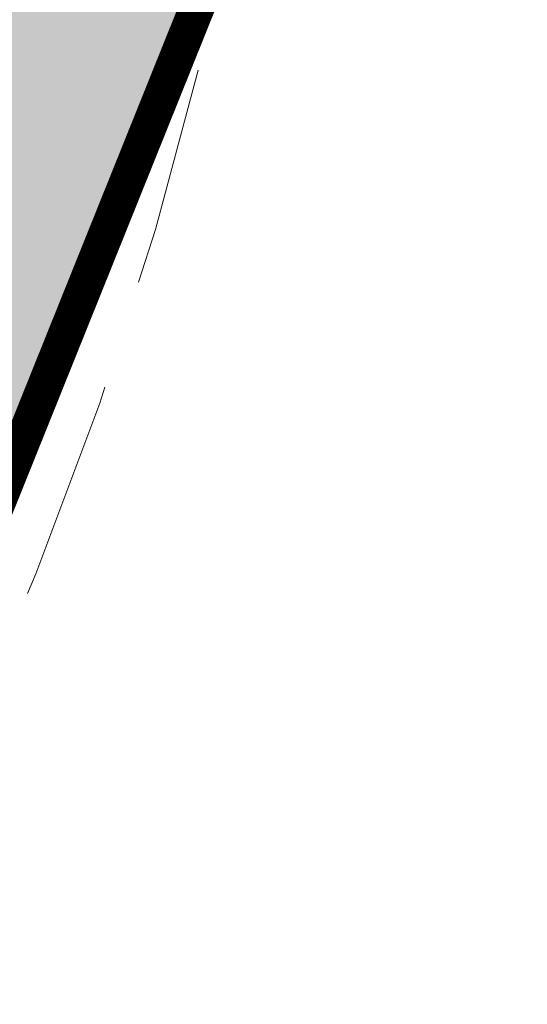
# Model space of a CAD drawing. Header units: metres. Extents: x 470877 to 470966, y 6514611 to 6514728.
# Tile 207 of 256: x 470927.75 to 470930.62, y 6514643.38 to 6514648.96. Entities that reach past the tile are written whole.
import ezdxf

# ---------------------------------------------------------------- set-up
doc = ezdxf.new("R2010")
doc.units = ezdxf.units.M
doc.linetypes.add('DASHED', pattern=[19.05, 12.7, -6.35])
doc.linetypes.add('DASHED2', pattern=[0.375, 0.25, -0.125])
doc.layers.add('L 771-Gressarealer', color=7, linetype='Continuous', lineweight=9, true_color=0xe1e1ad)
doc.layers.add('LA DIV-Grense_delområde', color=7, linetype='DASHED', lineweight=9, true_color=0x007f00)
doc.layers.add('LA TER-Ny kote 1m', color=95, linetype='Continuous', lineweight=13)

msp = doc.modelspace()

# ---------------------------------------------------------------- hatches: boundary and pattern name
at = {"layer": 'L 771-Gressarealer'}
h = msp.add_hatch(color=256, dxfattribs=at)
edge = h.paths.add_edge_path()
edge.add_line((470884.7451, 6514673.4778), (470885.2695, 6514664.8693))
edge.add_line((470885.2695, 6514664.8693), (470885.4381, 6514661.664))
edge.add_arc((470668.033, 6514651.8375), 217.6271, 0.102899, 2.587952, ccw=False)
edge.add_arc((470897.3492, 6514652.0074), 11.6916, 178.9172, 222.26756)
edge.add_line((470888.6973, 6514644.1437), (470888.2361, 6514643.6823))
edge.add_arc((470897.4216, 6514652.0904), 12.4527, 222.47013, 230.56353)
edge.add_line((470889.5113, 6514642.4728), (470888.9421, 6514641.7794))
edge.add_arc((470896.5554, 6514650.8868), 11.8704, 230.10606, 238.56765)
edge.add_line((470890.365, 6514640.7582), (470889.8895, 6514639.9927))
edge.add_arc((470897.3023, 6514651.9397), 14.0599, 238.18167, 245.35035)
edge.add_line((470891.4384, 6514639.1611), (470891.0634, 6514638.3453))
edge.add_arc((470897.4085, 6514652.0918), 15.1402, 245.22298, 251.86892)
edge.add_line((470892.697, 6514637.7033), (470892.4186, 6514636.8471))
edge.add_arc((470897.2921, 6514651.834), 15.7593, 251.98657, 258.30609)
edge.add_line((470894.0979, 6514636.4018), (470893.9132, 6514635.5223))
edge.add_arc((470897.0632, 6514650.2174), 15.0289, 257.90157, 264.97425)
edge.add_line((470895.7466, 6514635.2463), (470895.6811, 6514634.644))
edge.add_arc((470897.3207, 6514653.0387), 18.4676, 264.90661, 274.45549)
edge.add_line((470898.7553, 6514634.6269), (470898.8978, 6514633.4302))
edge.add_arc((470897.3492, 6514652.0074), 18.6416, 274.76533, 282.9449)
edge.add_line((470901.5251, 6514633.8396), (470902.0171, 6514633.9497))
edge.add_line((470902.0171, 6514633.9497), (470901.6886, 6514635.4133))
edge.add_line((470901.6886, 6514635.4133), (470901.6743, 6514635.4772))
edge.add_line((470901.6743, 6514635.4772), (470901.3366, 6514635.3971))
edge.add_line((470901.3366, 6514635.3971), (470901.28, 6514635.6406))
edge.add_arc((470904.8173, 6514621.4744), 14.6012, 85.40735, 104.0202, ccw=False)
edge.add_arc((470907.7194, 6514653.7967), 17.8524, 264.42928, 283.27069)
edge.add_line((470911.8175, 6514636.4211), (470911.6119, 6514637.2957))
edge.add_arc((470907.7173, 6514653.8461), 17.0024, 283.24172, 288.511)
edge.add_line((470913.1154, 6514637.7233), (470912.8288, 6514638.5762))
edge.add_arc((470907.6664, 6514653.9717), 16.238, 288.53723, 293.38636)
edge.add_line((470914.1117, 6514639.0676), (470913.7547, 6514639.8933))
edge.add_arc((470907.7095, 6514653.8681), 15.2263, 293.39205, 298.76176)
edge.add_line((470915.0359, 6514640.5203), (470914.6028, 6514641.3092))
edge.add_arc((470907.6845, 6514653.8982), 14.3647, 298.79126, 304.73906)
edge.add_line((470915.8701, 6514642.0939), (470915.3587, 6514642.8313))
edge.add_arc((470906.0867, 6514655.8824), 16.0094, 305.39174, 311.0584)
edge.add_line((470916.602, 6514643.8107), (470916.1712, 6514644.2972))
edge.add_arc((470907.7222, 6514653.8445), 12.749, 311.5074, 365.07307)
edge.add_line((470920.4213, 6514654.9719), (470919.956, 6514660.5537))
edge.add_arc((470929.7437, 6514661.6666), 9.8508, 145.76926, 186.48674, ccw=False)
edge.add_line((470921.5993, 6514667.2079), (470937.1259, 6514688.0203))
edge.add_arc((470944.5262, 6514682.2962), 9.3558, 95.26128, 142.27834, ccw=False)
edge.add_arc((470942.1514, 6514703.6883), 12.1707, 277.15959, 354.52407)
edge.add_line((470954.2665, 6514702.5269), (470954.0166, 6514702.5397))
edge.add_line((470954.0166, 6514702.5397), (470954.0677, 6514710.6912))
edge.add_line((470954.0677, 6514710.6912), (470965.4334, 6514710.5646))
edge.add_line((470965.4334, 6514710.5646), (470933.57, 6514668.44))
edge.add_line((470933.57, 6514668.44), (470932.9209, 6514665.5125))
edge.add_line((470932.9209, 6514665.5125), (470930.9825, 6514657.8512))
edge.add_line((470930.9825, 6514657.8512), (470928.9995, 6514649.6407))
edge.add_line((470928.9995, 6514649.6407), (470923.035, 6514634.1824))
edge.add_line((470923.035, 6514634.1824), (470920.0117, 6514630.6817))
edge.add_line((470920.0117, 6514630.6817), (470912.6319, 6514619.8513))
edge.add_line((470912.6319, 6514619.8513), (470910.9073, 6514618.8911))
edge.add_line((470910.9073, 6514618.8911), (470878.5701, 6514632.1213))
edge.add_line((470878.5701, 6514632.1213), (470877.5852, 6514672.8632))
edge.add_line((470877.5852, 6514672.8632), (470880.2291, 6514682.09))
edge.add_line((470880.2291, 6514682.09), (470884.2194, 6514682.1082))
edge.add_line((470884.2194, 6514682.1082), (470884.7451, 6514673.4778))

# ---------------------------------------------------------------- linework, layer by layer
at = {"layer": 'LA DIV-Grense_delområde', "ltscale": 0.2}
msp.add_lwpolyline([(470965.4334, 6514710.5646, 0.2, 0.2, 0), (470933.57, 6514668.44, 0.2, 0.2, 0), (470932.9209, 6514665.5125, 0.2, 0.2, 0), (470931.4151, 6514659.6451, 0.2, 0.2, 0), (470928.999, 6514649.6411, 0.2, 0.2, 0), (470925.2431, 6514640.2913, 0.2, 0.2, 0), (470923.0345, 6514634.1828, 0.2, 0.2, 0), (470920.0112, 6514630.6821, 0.2, 0.2, 0), (470912.6314, 6514619.8517, 0.2, 0.2, 0), (470910.9067, 6514618.8915, 0.2, 0.2, 0), (470878.5696, 6514632.1217, 0.2, 0.2, 0), (470877.5847, 6514672.8636, 0.2, 0.2, 0), (470880.2291, 6514682.09, 0.2, 0.2, 0), (470880.18, 6514692.87, 0.2, 0.2, 0)], format="xyseb", dxfattribs=at)
at = {"layer": 'LA TER-Ny kote 1m', "linetype": 'DASHED2', "ltscale": 5, "flags": 128}
for points in [[(470894.813, 6514632.1419, 0.100111), (470902.6187, 6514633.0148, -0.066328), (470909.1247, 6514633.7435, 0.362722), (470927.782, 6514651.7163, -0.105119), (470930.5632, 6514658.6172, -0.079699)], [(470921.0938, 6514636.8218, 0.193161), (470929.1809, 6514650.8203)]]:
    msp.add_lwpolyline(points, format="xyb", dxfattribs=at)

doc.saveas('drawing.dxf')
